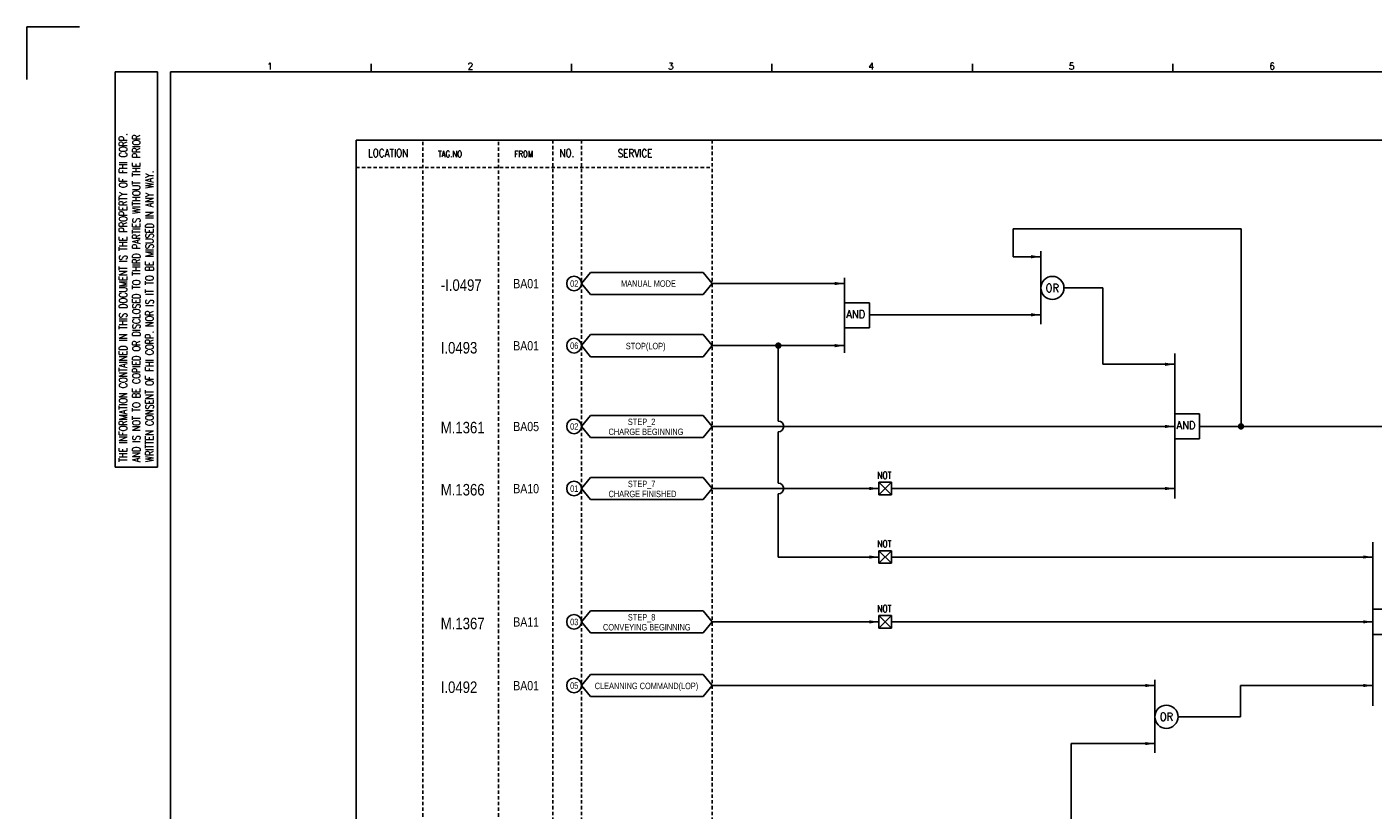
# Model space of a CAD drawing. Extents: x 559 to 1525, y -106 to 576.
# Tile 2 of 4: x 559 to 1146, y 235 to 576. Entities that reach past the tile are written whole.
import ezdxf
from ezdxf.enums import TextEntityAlignment as Align

# ---------------------------------------------------------------- set-up
doc = ezdxf.new("R2010")
doc.units = 0
doc.header["$MEASUREMENT"] = 0
doc.linetypes.add('HIDDEN', pattern=[4, 1.5, -1, 1.5])
doc.layers.get('0').update_dxf_attribs({"linetype": 'CONTINUOUS'})
doc.layers.get('DEFPOINTS').update_dxf_attribs({"linetype": 'CONTINUOUS'})
for name, color, linetype in [('CON', 4, 'CONTINUOUS'), ('DCS', 7, 'CONTINUOUS'), ('DIM', 3, 'CONTINUOUS'), ('HID', 2, 'HIDDEN'), ('圖框CON', 4, 'CONTINUOUS'), ('框線', 6, 'CONTINUOUS')]:
    doc.layers.add(name, color=color, linetype=linetype)
doc.styles.add('DAYUKP', font='complex', dxfattribs={"bigfont": 'DAYUKP.SHX'})
doc.styles.add('ROMANS', font='romans', dxfattribs={"width": 0.8})
doc.styles.add('style3', font='ARIALN.TTF')

# ---------------------------------------------------------------- blocks, each defined once
blk = doc.blocks.new('LEADER')
at = {"layer": 'CON'}
blk.add_solid([(0.85, -0.57), (0.85, -1.57), (3.85, -1.07)], dxfattribs=at)
blk = doc.blocks.new('1')
at = {"layer": 'DEFPOINTS'}
blk.add_lwpolyline([(1268.99, 689.33), (1246.02, 689.33), (1246.02, 666.36)], dxfattribs=at)
at = {"layer": '圖框CON'}
for p, q in [((1284.5, 669.81), (1302.87, 669.81)), ((1284.5, 497.52), (1284.5, 669.81)), ((1302.87, 497.52), (1302.87, 669.81)), ((1395.91, 669.85), (1395.91, 673.29)), ((1483.2, 669.85), (1483.2, 673.29)), ((1570.49, 669.85), (1570.49, 673.29)), ((1657.78, 669.85), (1657.78, 673.29)), ((1745.08, 669.85), (1745.08, 673.29)), ((1284.5, 497.52), (1302.87, 497.52))]:
    blk.add_line(p, q, dxfattribs=at)
at = {"layer": '框線'}
for p, q in [((1308.62, 669.81), (1308.62, 26.6)), ((2181.53, 669.81), (1308.62, 669.81))]:
    blk.add_line(p, q, dxfattribs=at)
at = {"style": 'DAYUKP'}
for s, p in [('1', (1350.64, 670.78)), ('2', (1437.93, 670.78)), ('3', (1525.22, 670.78)), ('4', (1612.51, 670.78)), ('5', (1699.8, 670.78)), ('6', (1787.1, 670.78))]:
    blk.add_text(s, height=2.87, dxfattribs=at).set_placement(p)
at = {"layer": 'DIM', "style": 'ROMANS', "width": 0.75}
for s, p in [('THE INFORMATION CONTAINED IN THIS DOCUMENT IS THE PROPERTY OF FHI CORP.', (1287.94, 499.82)), ('AND IS NOT TO BE COPIED OR DISCLOSED TO THIRD PARTIES WITHOUT THE PRIOR', (1293.68, 499.82)), ('WRITTEN CONSENT OF FHI CORP. NOR IS IT TO BE MISUSED IN ANY WAY.', (1299.43, 499.82))]:
    blk.add_text(s, height=3.4457, rotation=90, dxfattribs=at).set_placement(p, align=Align.MIDDLE_LEFT)

msp = doc.modelspace()

# ---------------------------------------------------------------- linework, layer by layer
at = {"layer": 'CON'}
for p, q in [((988.73, 475.66), (988.73, 487.88)), ((988.73, 487.88), (1088, 487.88)), ((1088, 487.88), (1088, 401.75)), ((1000.8, 475.66), (988.73, 475.66)), ((857.7, 463.99), (915.3, 463.99)), ((1010.88, 462.04), (1027.82, 462.04)), ((1027.82, 462.04), (1027.82, 428.81)), ((926.16, 450.37), (1000.8, 450.37)), ((857.7, 436.93), (915.3, 436.93)), ((886.5, 436.93), (886.5, 404.09)), ((1027.82, 428.81), (1059.13, 428.81)), ((857.7, 401.75), (1059.13, 401.75)), ((886.5, 399.41), (886.5, 377.03)), ((1069.99, 401.75), (1302.9, 401.75)), ((857.7, 374.69), (930.34, 374.69)), ((886.5, 372.35), (886.5, 344.86)), ((935.8, 374.69), (1059.13, 374.69)), ((930.34, 344.86), (886.5, 344.86)), ((1145.44, 344.86), (935.8, 344.86)), ((857.7, 316.62), (930.34, 316.62)), ((935.8, 316.62), (1145.44, 316.62)), ((857.7, 288.88), (1050.49, 288.88)), ((1087.82, 275.27), (1087.82, 288.88)), ((1145.44, 288.88), (1087.82, 288.88)), ((1060.57, 275.27), (1087.82, 275.27)), ((1050.49, 263.6), (1014.09, 263.6)), ((1014.09, 263.6), (1014.09, 224.97))]:
    msp.add_line(p, q, dxfattribs=at)
at = {"layer": 'CON', "color": 6}
for p, q in [((1000.8, 478.09), (1000.8, 446.29)), ((800.76, 463.99), (804.66, 468.81)), ((800.76, 463.99), (804.66, 459.17)), ((853.8, 468.81), (804.66, 468.81)), ((857.7, 463.99), (853.8, 468.81)), ((857.7, 463.99), (853.8, 459.17)), ((915.3, 466.42), (915.3, 433.78)), ((804.66, 459.17), (853.8, 459.17)), ((915.3, 444.62), (915.3, 455.58)), ((926.16, 455.58), (915.3, 455.58)), ((926.16, 444.62), (926.16, 455.58)), ((800.76, 436.93), (804.66, 441.75)), ((853.8, 441.75), (804.66, 441.75)), ((857.7, 436.93), (853.8, 441.75)), ((926.16, 444.62), (915.3, 444.62)), ((800.76, 436.93), (804.66, 432.12)), ((857.7, 436.93), (853.8, 432.12)), ((804.66, 432.12), (853.8, 432.12)), ((1059.13, 433.55), (1059.13, 370.37)), ((800.76, 401.75), (804.66, 406.57)), ((853.8, 406.57), (804.66, 406.57)), ((857.7, 401.75), (853.8, 406.57)), ((1059.13, 396.27), (1059.13, 407.23)), ((1069.99, 407.23), (1059.13, 407.23)), ((1069.99, 396.27), (1069.99, 407.23)), ((800.76, 401.75), (804.66, 396.93)), ((857.7, 401.75), (853.8, 396.93)), ((804.66, 396.93), (853.8, 396.93)), ((1069.99, 396.27), (1059.13, 396.27)), ((800.76, 374.69), (804.66, 379.51)), ((853.8, 379.51), (804.66, 379.51)), ((857.7, 374.69), (853.8, 379.51)), ((930.34, 377.42), (935.8, 377.42)), ((935.8, 377.42), (930.34, 371.96)), ((930.34, 377.42), (935.8, 371.96)), ((930.34, 371.96), (930.34, 377.42)), ((935.8, 377.42), (935.8, 371.96)), ((800.76, 374.69), (804.66, 369.88)), ((804.66, 369.88), (853.8, 369.88)), ((857.7, 374.69), (853.8, 369.88)), ((935.8, 371.96), (930.34, 371.96)), ((930.34, 347.59), (935.8, 347.59)), ((935.8, 347.59), (930.34, 342.13)), ((930.34, 347.59), (935.8, 342.13)), ((930.34, 342.13), (930.34, 347.59)), ((935.8, 347.59), (935.8, 342.13)), ((1145.44, 351.28), (1145.44, 280.11)), ((935.8, 342.13), (930.34, 342.13)), ((800.76, 316.62), (804.66, 321.43)), ((800.76, 316.62), (804.66, 311.8)), ((853.8, 321.43), (804.66, 321.43)), ((857.7, 316.62), (853.8, 321.43)), ((857.7, 316.62), (853.8, 311.8)), ((930.34, 313.89), (930.34, 319.35)), ((930.34, 319.35), (935.8, 313.89)), ((935.8, 319.35), (930.34, 313.89)), ((930.34, 319.35), (935.8, 319.35)), ((935.8, 319.35), (935.8, 313.89)), ((1145.44, 311.14), (1145.44, 322.1)), ((1156.3, 322.1), (1145.44, 322.1)), ((804.66, 311.8), (853.8, 311.8)), ((935.8, 313.89), (930.34, 313.89)), ((1156.3, 311.14), (1145.44, 311.14)), ((800.76, 288.88), (804.66, 293.7)), ((853.8, 293.7), (804.66, 293.7)), ((857.7, 288.88), (853.8, 293.7)), ((800.76, 288.88), (804.66, 284.07)), ((857.7, 288.88), (853.8, 284.07)), ((1050.49, 291.31), (1050.49, 259.51)), ((804.66, 284.07), (853.8, 284.07))]:
    msp.add_line(p, q, dxfattribs=at)
at = {"layer": 'CON'}
msp.add_lwpolyline([(702.65, 526.43), (1416.65, 526.43), (1416.65, 26.63), (702.65, 26.63)], close=True, dxfattribs=at)
at = {"layer": 'CON', "const_width": 1.4}
for points in [[(885.8, 436.93, 1), (887.2, 436.93, 1)], [(1087.3, 401.75, 1), (1088.7, 401.75, 1)]]:
    msp.add_lwpolyline(points, format="xyb", close=True, dxfattribs=at)
at = {"layer": 'CON'}
for centre in [(797.55, 463.99), (797.55, 436.93), (797.55, 401.75), (797.55, 374.69), (797.55, 316.62), (797.55, 288.88)]:
    msp.add_circle(centre, 3.21, dxfattribs=at)
at = {"layer": 'CON', "color": 6}
for centre in [(1005.84, 462.04), (1055.53, 275.27)]:
    msp.add_circle(centre, 5.04, dxfattribs=at)
at = {"layer": 'CON'}
for centre in [(886.5, 401.75), (886.5, 374.69)]:
    msp.add_arc(centre, 2.34, 270, 90, dxfattribs=at)
at = {"layer": 'HID'}
for p, q in [((731.7, 525.73), (731.7, 26.63)), ((764.62, 525.73), (764.62, 26.63)), ((788.34, 526.43), (788.34, 26.6)), ((800.76, 526.43), (800.76, 26.6)), ((857.7, 526.43), (857.7, 26.63)), ((702.65, 514.53), (857.7, 514.53))]:
    msp.add_line(p, q, dxfattribs=at)

# ---------------------------------------------------------------- block references
msp.add_blockref('1', (-686.77, -113.57))
at = {"layer": 'CON', "xscale": 1.4, "yscale": 1.4, "zscale": 1.4}
for p in [(995.41, 477.15), (909.91, 465.48), (995.41, 451.86), (909.91, 438.43), (1053.74, 430.3), (1053.74, 403.24), (924.95, 376.19), (1053.74, 376.19), (924.95, 346.35), (1140.05, 346.35), (924.95, 318.11), (1140.05, 318.11), (1045.1, 290.38), (1140.05, 290.38), (1045.1, 265.09)]:
    msp.add_blockref('LEADER', p, dxfattribs=at)

# ---------------------------------------------------------------- texts
at = {"layer": 'CON', "style": 'ROMANS'}
for s, width, p in [('LOCATION', 0.8, (716.57, 520.83)), ('NO.', 0.8, (794.46, 520.83)), ('SERVICE', 0.8, (824.11, 520.75)), ('OR', 0.9, (1005.84, 462.04)), ('OR', 0.9, (1055.53, 275.27))]:
    msp.add_text(s, height=3.5, dxfattribs=dict(at, width=width)).set_placement(p, align=Align.MIDDLE)
for s, height, width, p in [('TAG.NO', 2.8, 0.8, (738.3, 518.17)), ('FROM', 2.8, 0.8, (771.56, 518.17)), ('AND', 3.5, 0.9, (916.09, 447.78)), ('AND', 3.5, 0.9, (1059.92, 399.43)), ('NOT', 3.024, 0.8, (929.57, 378.02)), ('NOT', 3.024, 0.8, (929.57, 348.18)), ('NOT', 3.024, 0.8, (929.57, 319.94))]:
    msp.add_text(s, height=height, dxfattribs=dict(at, width=width)).set_placement(p, align=Align.BOTTOM_LEFT)
at = {"layer": 'CON', "style": 'style3'}
for s, p in [('BA01', (771.06, 463.94)), ('BA01', (771.06, 436.88)), ('BA05', (771.06, 401.7)), ('BA10', (771.06, 374.64)), ('BA11', (771.06, 316.57)), ('BA01', (771.06, 288.83))]:
    msp.add_text(s, height=4, dxfattribs=at).set_placement(p, align=Align.MIDDLE_LEFT)
for s, p in [('02', (795.83, 461.71)), ('MANUAL MODE', (817.99, 461.72)), ('06', (795.83, 434.65)), ('STOP(LOP)', (820.09, 434.52)), ('STEP_2', (820.99, 401.51)), ('02', (795.83, 399.47)), ('CHARGE BEGINNING', (812.56, 397.16)), ('01', (795.83, 372.41)), ('STEP_7', (820.99, 374.46)), ('CHARGE FINISHED', (812.56, 370.1)), ('03', (795.83, 314.34)), ('STEP_8', (820.99, 316.38)), ('CONVEYING BEGINNING', (810.15, 312.03)), ('05', (795.83, 286.6)), ('CLEANNING COMMAND(LOP)', (806.54, 286.47))]:
    msp.add_text(s, height=2.8, dxfattribs=at).set_placement(p, align=Align.BOTTOM_LEFT)
at = {"layer": 'DCS', "linetype": 'ByBlock', "style": 'style3'}
for s, p in [('-I.0497', (739.48, 460.79)), ('I.0493', (739.48, 433.5)), ('M.1361', (739.48, 398.75)), ('M.1366', (739.48, 371.67)), ('M.1367', (739.48, 313.41)), ('I.0492', (739.48, 285.66))]:
    msp.add_text(s, height=5, dxfattribs=at).set_placement(p)

doc.saveas('drawing.dxf')
